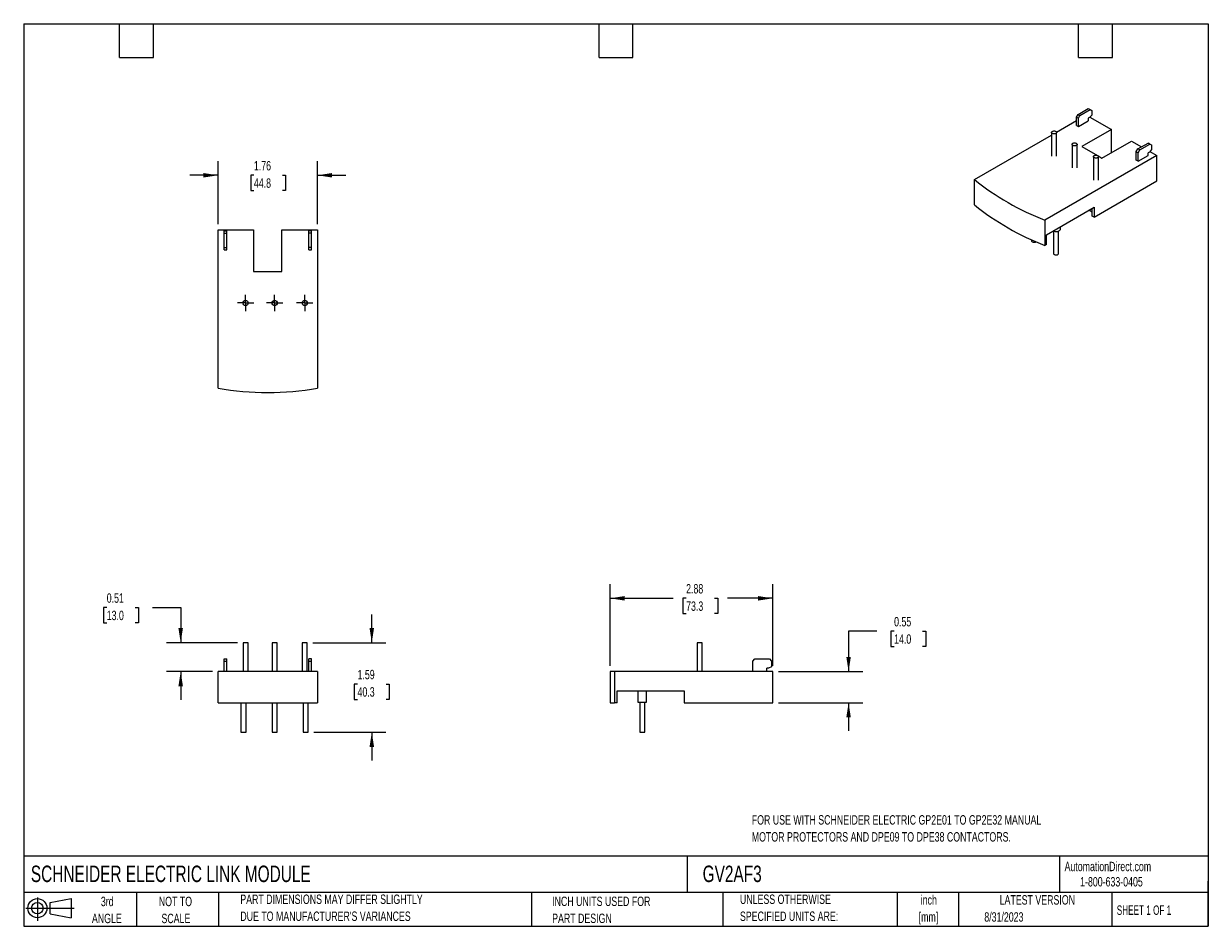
# Model space of a CAD drawing. Header units: inches. Extents: x 0.5 to 21.5, y 0.5 to 16.5.
import ezdxf

# ---------------------------------------------------------------- set-up
doc = ezdxf.new("R2010")
doc.units = ezdxf.units.IN
doc.header["$LTSCALE"] = 2
doc.header["$MEASUREMENT"] = 0
doc.linetypes.add('CENTERX2', pattern=[0.8, 0.5, -0.1, 0.1, -0.1])
doc.layers.add('CENTER', color=40, linetype='CENTERX2')
doc.layers.add('SLD-DEFPOINTS', color=7, linetype='Continuous')
doc.layers.add('DIMENSIONS', color=140, linetype='Continuous', lineweight=25)
doc.layers.add('TEXT', color=140, linetype='Continuous', lineweight=25)
doc.styles.add('SLDTEXTSTYLE0', font='TXT', dxfattribs={"width": 0.7})
doc.styles.add('SLDTEXTSTYLE1', font='TXT', dxfattribs={"width": 0.65})
doc.dimstyles.new('SLDDIMSTYLE0', dxfattribs={"dimtxt": 0.169922, "dimasz": 0.26, "dimexe": 0, "dimexo": 0.0625, "dimgap": 0.04248, "dimtad": 0, "dimtih": 1, "dimtoh": 1, "dimrnd": 1e-09, "dimzin": 12, "dimdsep": 46, "dimtxsty": 'SLDTEXTSTYLE0', "dimsah": 1, "dimcen": 0.09, "dimadec": 0, "dimazin": 3, "dimtfac": 1, "dimtmove": 0, "dimatfit": 0, "dimfxl": 0, "dimfrac": 2, "dimtolj": 1, "dimtzin": 12, "dimarcsym": 0})
doc.dimstyles.new('SLDDIMSTYLE1', dxfattribs={"dimtxt": 0.169922, "dimasz": 0.26, "dimexe": 0, "dimexo": 0.0625, "dimgap": 0.04248, "dimtad": 0, "dimtih": 1, "dimtoh": 1, "dimrnd": 1e-09, "dimdsep": 46, "dimtxsty": 'SLDTEXTSTYLE0', "dimsah": 1, "dimcen": 0.09, "dimadec": 0, "dimazin": 2, "dimtfac": 1, "dimtmove": 0, "dimatfit": 0, "dimfxl": 0, "dimfrac": 2, "dimtolj": 1, "dimtzin": 12, "dimarcsym": 0})
doc.dimstyles.new('SLDDIMSTYLE2', dxfattribs={"dimtxt": 0.169922, "dimasz": 0.26, "dimexe": 0, "dimexo": 0.0625, "dimgap": 0.04248, "dimtad": 0, "dimtih": 1, "dimtoh": 1, "dimrnd": 1e-09, "dimzin": 12, "dimdsep": 46, "dimtxsty": 'SLDTEXTSTYLE0', "dimsah": 1, "dimcen": 0.09, "dimadec": 0, "dimazin": 3, "dimtfac": 1, "dimtofl": 0, "dimtmove": 0, "dimatfit": 3, "dimfxl": 0, "dimfrac": 2, "dimtolj": 1, "dimtzin": 12, "dimarcsym": 0})

# ---------------------------------------------------------------- blocks, each defined once
blk = doc.blocks.new('Block11')
at = {"color": 7, "linetype": 'Continuous', "lineweight": 18}
for p, q in [((0, 0.227), (0.856, 0.227)), ((0.204, 0.418), (0.204, 0)), ((0.431, 0.328), (0.801, 0.396)), ((0.431, 0.126), (0.431, 0.328)), ((0.801, 0.396), (0.801, 0.058)), ((0.431, 0.126), (0.801, 0.058))]:
    blk.add_line(p, q, dxfattribs=at)
for radius in [0.169, 0.101]:
    blk.add_circle((0.204, 0.227), radius, dxfattribs=at)
blk = doc.blocks.new('Block12')
at = {"layer": 'SLD-DEFPOINTS'}
blk.add_blockref('Block11', (0, 0), dxfattribs=at)
blk = doc.blocks.new('SW_NOTE_0')
at = {"layer": 'TEXT', "color": 0, "char_height": 0.16667, "attachment_point": 1, "style": 'SLDTEXTSTYLE0'}
for s, insert in [('FOR USE WITH SCHNEIDER ELECTRIC GP2E01 TO GP2E32 MANUAL', (0, 0.215)), ('MOTOR PROTECTORS AND DPE09 TO DPE38 CONTACTORS.', (0, -0.086))]:
    blk.add_mtext(s, dxfattribs=dict(at, insert=insert))
blk = doc.blocks.new('SW_NOTE_0_1')
at = {"layer": 'TEXT', "color": 0, "char_height": 0.1667, "attachment_point": 2, "style": 'SLDTEXTSTYLE0'}
for s, insert in [('inch', (0.25, 0.215)), ('[mm]', (0.244, -0.086))]:
    blk.add_mtext(s, dxfattribs=dict(at, insert=insert))
blk = doc.blocks.new('SW_NOTE_0_2')
at = {"layer": 'TEXT', "color": 0, "char_height": 0.16667, "attachment_point": 1, "style": 'SLDTEXTSTYLE0'}
for s, insert in [('UNLESS OTHERWISE', (0, 0.215)), ('SPECIFIED UNITS ARE:', (0, -0.086))]:
    blk.add_mtext(s, dxfattribs=dict(at, insert=insert))
blk = doc.blocks.new('SW_NOTE_0_3')
at = {"layer": 'TEXT', "color": 0, "char_height": 0.16667, "attachment_point": 1, "style": 'SLDTEXTSTYLE0'}
for s, insert in [('PART DIMENSIONS MAY DIFFER SLIGHTLY', (0, 0.215)), ("DUE TO MANUFACTURER'S VARIANCES", (0, -0.086))]:
    blk.add_mtext(s, dxfattribs=dict(at, insert=insert))
blk = doc.blocks.new('SW_NOTE_0_4')
at = {"layer": 'TEXT', "color": 0, "char_height": 0.1667, "attachment_point": 2, "style": 'SLDTEXTSTYLE0'}
for s, insert in [('NOT TO', (0.414, 0.215)), ('SCALE', (0.422, -0.086))]:
    blk.add_mtext(s, dxfattribs=dict(at, insert=insert))
blk = doc.blocks.new('SW_NOTE_0_5')
at = {"layer": 'TEXT', "color": 0, "char_height": 0.1667, "attachment_point": 2, "style": 'SLDTEXTSTYLE0'}
for s, insert in [('3rd', (0.182, 0.215)), ('ANGLE', (0.175, -0.086))]:
    blk.add_mtext(s, dxfattribs=dict(at, insert=insert))
blk = doc.blocks.new('SW_NOTE_0_6')
at = {"layer": 'TEXT', "color": 0, "char_height": 0.16667, "attachment_point": 1, "style": 'SLDTEXTSTYLE0'}
for s, insert in [('INCH UNITS USED FOR', (0, 0.215)), ('PART DESIGN', (0, -0.086))]:
    blk.add_mtext(s, dxfattribs=dict(at, insert=insert))
blk = doc.blocks.new('_D')
at = {"layer": 'DIMENSIONS'}
for p, q in [((6.671, 5.527), (6.671, 6.027)), ((5.627, 5.527), (6.921, 5.527)), ((6.418, 4.793), (6.361, 4.793)), ((6.361, 4.793), (6.361, 4.523)), ((6.923, 4.793), (6.98, 4.793)), ((6.98, 4.793), (6.98, 4.523)), ((6.361, 4.523), (6.418, 4.523)), ((6.98, 4.523), (6.923, 4.523)), ((5.645, 3.94), (6.921, 3.94)), ((6.671, 3.94), (6.671, 3.44))]:
    blk.add_line(p, q, dxfattribs=at)
for points in [[(6.671, 5.527), (6.711, 5.787), (6.631, 5.787)], [(6.671, 3.94), (6.631, 3.68), (6.711, 3.68)]]:
    blk.add_solid(points, dxfattribs=at)
at = {"layer": 'DIMENSIONS', "char_height": 0.1667, "attachment_point": 1, "style": 'SLDTEXTSTYLE0'}
for s, insert in [('1.59', (6.418, 5.046)), ('40.3', (6.418, 4.738))]:
    blk.add_mtext(s, dxfattribs=dict(at, insert=insert))
blk = doc.blocks.new('_D_1')
at = {"layer": 'DIMENSIONS'}
for p, q in [((1.972, 6.15), (1.915, 6.15)), ((1.915, 6.15), (1.915, 5.88)), ((2.477, 6.15), (2.534, 6.15)), ((2.534, 6.15), (2.534, 5.88)), ((2.783, 6.15), (3.283, 6.15)), ((3.283, 6.15), (3.283, 5.527)), ((1.915, 5.88), (1.972, 5.88)), ((2.534, 5.88), (2.477, 5.88)), ((4.288, 5.527), (3.033, 5.527)), ((3.845, 5.015), (3.033, 5.015)), ((3.283, 5.015), (3.283, 4.515))]:
    blk.add_line(p, q, dxfattribs=at)
for points in [[(3.283, 5.527), (3.323, 5.787), (3.243, 5.787)], [(3.283, 5.015), (3.243, 4.755), (3.323, 4.755)]]:
    blk.add_solid(points, dxfattribs=at)
at = {"layer": 'DIMENSIONS', "char_height": 0.1667, "attachment_point": 1, "style": 'SLDTEXTSTYLE0'}
for s, insert in [('0.51', (1.972, 6.402)), ('13.0', (1.972, 6.094))]:
    blk.add_mtext(s, dxfattribs=dict(at, insert=insert))
blk = doc.blocks.new('_D_2')
at = {"layer": 'DIMENSIONS'}
for p, q in [((15.623, 5.73), (15.123, 5.73)), ((15.123, 5.73), (15.123, 5.015)), ((15.93, 5.73), (15.873, 5.73)), ((15.873, 5.73), (15.873, 5.46)), ((16.435, 5.73), (16.492, 5.73)), ((16.492, 5.73), (16.492, 5.46)), ((15.873, 5.46), (15.93, 5.46)), ((16.492, 5.46), (16.435, 5.46)), ((13.878, 5.015), (15.373, 5.015)), ((13.878, 4.464), (15.373, 4.464)), ((15.123, 4.464), (15.123, 3.964))]:
    blk.add_line(p, q, dxfattribs=at)
for points in [[(15.123, 5.015), (15.163, 5.275), (15.083, 5.275)], [(15.123, 4.464), (15.083, 4.204), (15.163, 4.204)]]:
    blk.add_solid(points, dxfattribs=at)
at = {"layer": 'DIMENSIONS', "char_height": 0.1667, "attachment_point": 1, "style": 'SLDTEXTSTYLE0'}
for s, insert in [('0.55', (15.93, 5.983)), ('14.0', (15.93, 5.675))]:
    blk.add_mtext(s, dxfattribs=dict(at, insert=insert))
blk = doc.blocks.new('_D_3')
at = {"layer": 'DIMENSIONS'}
for p, q in [((10.894, 5.115), (10.894, 6.564)), ((13.778, 5.115), (13.778, 6.564)), ((10.894, 6.314), (12.013, 6.314)), ((12.243, 6.314), (12.186, 6.314)), ((12.186, 6.314), (12.186, 6.044)), ((12.748, 6.314), (12.805, 6.314)), ((12.805, 6.314), (12.805, 6.044)), ((13.778, 6.314), (12.979, 6.314)), ((12.186, 6.044), (12.243, 6.044)), ((12.805, 6.044), (12.748, 6.044))]:
    blk.add_line(p, q, dxfattribs=at)
for points in [[(10.894, 6.314), (11.154, 6.274), (11.154, 6.354)], [(13.778, 6.314), (13.518, 6.354), (13.518, 6.274)]]:
    blk.add_solid(points, dxfattribs=at)
at = {"layer": 'DIMENSIONS', "char_height": 0.1667, "attachment_point": 1, "style": 'SLDTEXTSTYLE0'}
for s, insert in [('2.88', (12.243, 6.567)), ('73.3', (12.243, 6.259))]:
    blk.add_mtext(s, dxfattribs=dict(at, insert=insert))
blk = doc.blocks.new('_D_4')
at = {"layer": 'DIMENSIONS'}
for p, q in [((3.945, 12.946), (3.945, 14.063)), ((5.708, 12.946), (5.708, 14.063)), ((3.945, 13.813), (3.445, 13.813)), ((4.581, 13.813), (4.524, 13.813)), ((4.524, 13.813), (4.524, 13.543)), ((5.086, 13.813), (5.143, 13.813)), ((5.143, 13.813), (5.143, 13.543)), ((5.708, 13.813), (6.208, 13.813)), ((4.524, 13.543), (4.581, 13.543)), ((5.143, 13.543), (5.086, 13.543))]:
    blk.add_line(p, q, dxfattribs=at)
for points in [[(3.945, 13.813), (3.685, 13.853), (3.685, 13.773)], [(5.708, 13.813), (5.968, 13.773), (5.968, 13.853)]]:
    blk.add_solid(points, dxfattribs=at)
at = {"layer": 'DIMENSIONS', "char_height": 0.1667, "attachment_point": 1, "style": 'SLDTEXTSTYLE0'}
for s, insert in [('1.76', (4.581, 14.066)), ('44.8', (4.581, 13.758))]:
    blk.add_mtext(s, dxfattribs=dict(at, insert=insert))
blk = doc.blocks.new('SW_CENTERMARKSYMBOL_0')
at = {"layer": 'CENTER', "color": 0}
for p, q in [((-0.1, 0), (-0.145, 0)), ((0, 0), (-0.1, 0)), ((0, 0.1), (0, 0.145)), ((0, 0), (0, 0.1)), ((0, 0), (0, -0.1)), ((0, 0), (0.1, 0)), ((0.1, 0), (0.145, 0)), ((0, -0.1), (0, -0.145))]:
    blk.add_line(p, q, dxfattribs=at)
blk = doc.blocks.new('SW_CENTERMARKSYMBOL_1')
at = {"layer": 'CENTER', "color": 0}
for p, q in [((-0.1, 0), (-0.145, 0)), ((0, 0), (-0.1, 0)), ((0, 0.1), (0, 0.145)), ((0, 0), (0, 0.1)), ((0, 0), (0, -0.1)), ((0, 0), (0.1, 0)), ((0.1, 0), (0.145, 0)), ((0, -0.1), (0, -0.145))]:
    blk.add_line(p, q, dxfattribs=at)
blk = doc.blocks.new('SW_CENTERMARKSYMBOL_2')
at = {"layer": 'CENTER', "color": 0}
for p, q in [((-0.1, 0), (-0.145, 0)), ((0, 0), (-0.1, 0)), ((0, 0.1), (0, 0.145)), ((0, 0), (0, 0.1)), ((0, 0), (0, -0.1)), ((0, 0), (0.1, 0)), ((0.1, 0), (0.145, 0)), ((0, -0.1), (0, -0.145))]:
    blk.add_line(p, q, dxfattribs=at)

msp = doc.modelspace()

# ---------------------------------------------------------------- linework, layer by layer
for p, q in [((19.191, 14.893), (19.372, 14.998)), ((19.225, 14.874), (19.406, 14.978)), ((19.372, 14.998), (19.406, 14.978)), ((19.406, 14.978), (19.434, 14.962)), ((19.434, 14.962), (19.434, 14.88)), ((18.809, 14.578), (19.163, 14.782)), ((19.163, 14.845), (19.191, 14.893)), ((19.163, 14.845), (19.197, 14.826)), ((19.163, 14.694), (19.163, 14.845)), ((19.191, 14.893), (19.225, 14.874)), ((19.197, 14.826), (19.225, 14.874)), ((19.197, 14.675), (19.197, 14.826)), ((19.197, 14.675), (19.372, 14.776)), ((19.395, 14.837), (19.372, 14.824)), ((19.372, 14.824), (19.372, 14.776)), ((19.434, 14.88), (19.395, 14.837)), ((19.402, 14.845), (19.784, 14.625)), ((17.354, 13.738), (18.72, 14.526)), ((18.72, 14.572), (18.72, 14.154)), ((18.811, 14.154), (18.811, 14.572)), ((19.163, 14.694), (19.197, 14.675)), ((19.784, 14.625), (19.26, 14.323)), ((19.784, 14.215), (19.784, 14.625)), ((19.085, 14.361), (19.085, 13.943)), ((19.175, 13.943), (19.175, 14.361)), ((19.26, 14.323), (19.537, 14.163)), ((19.615, 14.118), (20.139, 14.42)), ((20.139, 14.42), (20.316, 14.318)), ((20.224, 14.233), (20.252, 14.281)), ((20.252, 14.281), (20.433, 14.385)), ((20.285, 14.262), (20.252, 14.281)), ((20.285, 14.262), (20.466, 14.366)), ((20.466, 14.366), (20.433, 14.385)), ((20.466, 14.366), (20.494, 14.35)), ((20.494, 14.35), (20.494, 14.268)), ((20.585, 14.163), (18.601, 13.018)), ((19.462, 14.144), (19.462, 13.726)), ((19.541, 14.161), (19.615, 14.118)), ((19.553, 13.726), (19.553, 14.144)), ((20.224, 14.233), (20.258, 14.213)), ((20.224, 14.082), (20.224, 14.233)), ((20.258, 14.062), (20.224, 14.082)), ((20.258, 14.213), (20.285, 14.262)), ((20.258, 14.062), (20.258, 14.213)), ((20.258, 14.062), (20.433, 14.164)), ((20.455, 14.225), (20.433, 14.212)), ((20.433, 14.164), (20.433, 14.212)), ((20.494, 14.268), (20.455, 14.225)), ((20.463, 14.233), (20.585, 14.163)), ((20.585, 13.713), (20.585, 14.163)), ((17.354, 13.288), (17.354, 13.738)), ((19.474, 13.071), (20.585, 13.713)), ((18.633, 12.76), (19.474, 13.245)), ((19.474, 13.245), (19.474, 13.071)), ((19.44, 13.158), (19.382, 13.192)), ((19.44, 13.091), (19.44, 13.226)), ((19.474, 13.071), (19.44, 13.091)), ((3.945, 10.041), (3.945, 12.846)), ((3.945, 12.846), (4.576, 12.846)), ((4.053, 12.827), (4.1, 12.827)), ((4.053, 12.787), (4.053, 12.827)), ((4.1, 12.787), (4.1, 12.827)), ((4.576, 12.846), (4.576, 12.106)), ((5.078, 12.106), (5.078, 12.846)), ((5.078, 12.846), (5.708, 12.846)), ((5.6, 12.827), (5.553, 12.827)), ((5.553, 12.787), (5.553, 12.827)), ((5.6, 12.787), (5.6, 12.827)), ((5.708, 12.846), (5.708, 10.041)), ((18.601, 13.018), (18.601, 12.568)), ((18.756, 12.824), (18.756, 12.426)), ((18.847, 12.426), (18.847, 12.824)), ((18.878, 12.86), (18.878, 12.901)), ((4.053, 12.787), (4.1, 12.787)), ((4.053, 12.531), (4.053, 12.787)), ((4.1, 12.531), (4.1, 12.787)), ((5.6, 12.787), (5.553, 12.787)), ((5.553, 12.531), (5.553, 12.787)), ((5.6, 12.531), (5.6, 12.787)), ((18.367, 12.668), (18.367, 12.651)), ((18.633, 12.586), (18.633, 12.76)), ((4.053, 12.531), (4.1, 12.531)), ((4.053, 12.492), (4.053, 12.531)), ((4.053, 12.492), (4.1, 12.492)), ((4.1, 12.492), (4.1, 12.531)), ((5.6, 12.531), (5.553, 12.531)), ((5.553, 12.492), (5.553, 12.531)), ((5.553, 12.492), (5.6, 12.492)), ((5.6, 12.492), (5.6, 12.531)), ((18.633, 12.586), (18.601, 12.568)), ((4.576, 12.106), (5.078, 12.106)), ((4.388, 5.527), (4.388, 5.015)), ((4.478, 5.527), (4.388, 5.527)), ((4.478, 5.015), (4.478, 5.527)), ((4.903, 5.527), (4.903, 5.015)), ((4.994, 5.527), (4.903, 5.527)), ((4.994, 5.015), (4.994, 5.527)), ((5.437, 5.527), (5.437, 5.015)), ((5.527, 5.527), (5.437, 5.527)), ((5.527, 5.015), (5.527, 5.527)), ((12.436, 5.527), (12.436, 5.015)), ((12.481, 5.527), (12.436, 5.527)), ((12.526, 5.527), (12.481, 5.527)), ((12.526, 5.015), (12.526, 5.527)), ((4.053, 5.239), (4.1, 5.239)), ((4.053, 5.2), (4.053, 5.239)), ((4.053, 5.2), (4.1, 5.2)), ((4.053, 5.015), (4.053, 5.2)), ((4.1, 5.2), (4.1, 5.239)), ((4.1, 5.015), (4.1, 5.2)), ((5.6, 5.239), (5.553, 5.239)), ((5.553, 5.2), (5.553, 5.239)), ((5.553, 5.2), (5.6, 5.2)), ((5.553, 5.015), (5.553, 5.2)), ((5.6, 5.2), (5.6, 5.239)), ((5.6, 5.015), (5.6, 5.2)), ((13.424, 5.2), (13.463, 5.239)), ((13.424, 5.015), (13.424, 5.2)), ((13.463, 5.239), (13.719, 5.239)), ((13.703, 5.074), (13.672, 5.074)), ((13.672, 5.015), (13.672, 5.074)), ((13.759, 5.099), (13.703, 5.074)), ((13.719, 5.239), (13.759, 5.2)), ((13.759, 5.2), (13.759, 5.099)), ((3.945, 4.464), (3.945, 5.015)), ((5.708, 5.015), (3.945, 5.015)), ((5.708, 5.015), (5.708, 4.464)), ((10.894, 5.015), (10.894, 4.464)), ((10.973, 5.015), (10.894, 5.015)), ((10.973, 5.015), (10.973, 4.464)), ((13.778, 5.015), (10.973, 5.015)), ((13.778, 4.464), (13.778, 5.015)), ((11.018, 4.676), (12.207, 4.676)), ((11.018, 4.464), (11.018, 4.676)), ((11.389, 4.676), (11.389, 4.471)), ((11.542, 4.471), (11.542, 4.676)), ((12.207, 4.676), (12.207, 4.464)), ((3.945, 4.464), (5.708, 4.464)), ((4.352, 4.464), (4.352, 3.94)), ((4.443, 3.94), (4.443, 4.464)), ((4.903, 4.464), (4.903, 3.94)), ((4.994, 3.94), (4.994, 4.464)), ((5.455, 4.464), (5.455, 3.94)), ((5.545, 3.94), (5.545, 4.464)), ((10.894, 4.464), (10.973, 4.464)), ((11.018, 4.464), (10.973, 4.464)), ((11.389, 4.471), (11.542, 4.471)), ((11.42, 4.471), (11.42, 3.94)), ((11.511, 3.94), (11.511, 4.471)), ((12.207, 4.464), (13.778, 4.464)), ((4.352, 3.94), (4.443, 3.94)), ((4.903, 3.94), (4.994, 3.94)), ((5.455, 3.94), (5.545, 3.94)), ((11.42, 3.94), (11.511, 3.94))]:
    msp.add_line(p, q)
at = {"flags": 128}
for points in [[(18.797, 14.553), (18.789, 14.549), (18.779, 14.547), (18.768, 14.546), (18.757, 14.546), (18.747, 14.548), (18.737, 14.551), (18.73, 14.556), (18.724, 14.561), (18.721, 14.567), (18.72, 14.573), (18.722, 14.58), (18.727, 14.585), (18.733, 14.59), (18.742, 14.594), (18.752, 14.597), (18.763, 14.598), (18.774, 14.598), (18.784, 14.596), (18.793, 14.592), (18.801, 14.588), (18.807, 14.583), (18.81, 14.577), (18.811, 14.57), (18.809, 14.564), (18.804, 14.558), (18.797, 14.553)], [(19.162, 14.343), (19.153, 14.339), (19.144, 14.336), (19.133, 14.335), (19.122, 14.336), (19.111, 14.337), (19.102, 14.341), (19.094, 14.345), (19.089, 14.351), (19.086, 14.357), (19.085, 14.363), (19.087, 14.369), (19.091, 14.375), (19.098, 14.38), (19.107, 14.384), (19.117, 14.386), (19.127, 14.387), (19.138, 14.387), (19.149, 14.385), (19.158, 14.382), (19.166, 14.377), (19.171, 14.372), (19.175, 14.366), (19.175, 14.36), (19.173, 14.354), (19.169, 14.348), (19.162, 14.343)], [(19.539, 14.125), (19.531, 14.121), (19.521, 14.119), (19.51, 14.117), (19.499, 14.118), (19.489, 14.12), (19.479, 14.123), (19.472, 14.127), (19.466, 14.133), (19.463, 14.139), (19.462, 14.145), (19.464, 14.151), (19.469, 14.157), (19.475, 14.162), (19.484, 14.166), (19.494, 14.168), (19.505, 14.17), (19.515, 14.169), (19.526, 14.167), (19.535, 14.164), (19.543, 14.16), (19.549, 14.154), (19.552, 14.148), (19.552, 14.142), (19.551, 14.136), (19.546, 14.13), (19.539, 14.125)], [(18.75, 12.827), (18.758, 12.824), (18.771, 12.82), (18.784, 12.817), (18.798, 12.816), (18.812, 12.816), (18.826, 12.818), (18.839, 12.821), (18.851, 12.826), (18.861, 12.832), (18.869, 12.839), (18.874, 12.846), (18.878, 12.854), (18.878, 12.86)], [(18.367, 12.651), (18.367, 12.646), (18.371, 12.64), (18.376, 12.635), (18.384, 12.631), (18.393, 12.627), (18.404, 12.625), (18.415, 12.625), (18.425, 12.626), (18.435, 12.629), (18.444, 12.633), (18.445, 12.633)], [(18.756, 12.426), (18.757, 12.421), (18.76, 12.415), (18.766, 12.41), (18.774, 12.406), (18.783, 12.402), (18.793, 12.4), (18.804, 12.4), (18.815, 12.401), (18.825, 12.404), (18.834, 12.408), (18.84, 12.413), (18.845, 12.418), (18.847, 12.425), (18.847, 12.426)]]:
    msp.add_lwpolyline(points, dxfattribs=at)
for centre in [(4.433, 11.549), (4.949, 11.549), (5.482, 11.549)]:
    msp.add_circle(centre, 0.0453)
for centre, radius, start, end in [((20.273, 17.354), 4.647, 231.0899, 248.9155), ((20.301, 16.952), 4.702, 231.1948, 248.8106), ((4.827, 14.94), 4.978, 259.7957, 280.2043)]:
    msp.add_arc(centre, radius, start, end)
at = {"layer": 'TEXT'}
for p, q in [((0.5, 16.5), (21.5, 16.5)), ((0.5, 16.5), (0.5, 0.5)), ((2.2, 15.9), (2.2, 16.5)), ((2.8, 15.9), (2.8, 16.5)), ((10.7, 15.9), (10.7, 16.5)), ((11.3, 15.9), (11.3, 16.5)), ((19.2, 15.9), (19.2, 16.5)), ((19.8, 15.9), (19.8, 16.5)), ((21.5, 16.5), (21.5, 0.5)), ((2.2, 15.9), (2.8, 15.9)), ((10.7, 15.9), (11.3, 15.9)), ((19.2, 15.9), (19.8, 15.9)), ((21.5, 1.742), (0.5, 1.742)), ((12.264, 1.742), (12.264, 1.1)), ((18.864, 1.742), (18.864, 1.1)), ((21.5, 0.5), (21.5, 1.3)), ((21.5, 1.1), (0.5, 1.1)), ((2.5, 1.1), (2.5, 0.5)), ((3.954, 1.1), (3.954, 0.5)), ((9.5, 1.1), (9.5, 0.5)), ((12.896, 1.1), (12.896, 0.5)), ((15.986, 1.1), (15.986, 0.5)), ((17.072, 1.1), (17.072, 0.5)), ((19.791, 1.1), (19.791, 0.5)), ((0.5, 0.5), (21.5, 0.5))]:
    msp.add_line(p, q, dxfattribs=at)

# ---------------------------------------------------------------- block references
at = {"layer": 'CENTER'}
for name, p in [('SW_CENTERMARKSYMBOL_1', (4.433, 11.549)), ('SW_CENTERMARKSYMBOL_0', (4.949, 11.549)), ('SW_CENTERMARKSYMBOL_2', (5.482, 11.549))]:
    msp.add_blockref(name, p, dxfattribs=at)
at = {"layer": 'SLD-DEFPOINTS'}
msp.add_blockref('Block12', (0.538, 0.595), dxfattribs=at)
at = {"layer": 'TEXT'}
for name, p in [('SW_NOTE_0', (13.407, 2.255)), ('SW_NOTE_0_3', (4.34, 0.848)), ('SW_NOTE_0_2', (13.197, 0.848)), ('SW_NOTE_0_1', (16.295, 0.837)), ('SW_NOTE_0_5', (1.799, 0.809)), ('SW_NOTE_0_4', (2.776, 0.809)), ('SW_NOTE_0_6', (9.868, 0.811))]:
    msp.add_blockref(name, p, dxfattribs=at)

# ---------------------------------------------------------------- texts
for s, insert, char_height, attachment_point, style in [('SCHNEIDER ELECTRIC LINK MODULE', (0.627, 1.576), 0.29167, 1, 'SLDTEXTSTYLE0'), ('GV2AF3', (12.536, 1.576), 0.2917, 1, 'SLDTEXTSTYLE0'), ('AutomationDirect.com', (18.952, 1.644), 0.16667, 1, 'SLDTEXTSTYLE0'), ('1-800-633-0405', (19.228, 1.373), 0.16667, 1, 'SLDTEXTSTYLE0'), ('LATEST VERSION', (18.469, 1.052), 0.16667, 2, 'SLDTEXTSTYLE0'), ('SHEET 1 OF 1', (19.877, 0.87), 0.16667, 1, 'SLDTEXTSTYLE1'), ('8/31/2023', (17.529, 0.749), 0.1667, 1, 'SLDTEXTSTYLE0')]:
    msp.add_mtext(s, dxfattribs=dict(at, insert=insert, char_height=char_height, attachment_point=attachment_point, style=style))

# ---------------------------------------------------------------- dimensions: what is measured, and where the dimension line sits
at = {"layer": 'DIMENSIONS'}
for base, p1, p2, dimstyle, picture, middle in [((3.945, 13.813), (5.708, 12.846), (3.945, 12.846), 'SLDDIMSTYLE0', '_D_4', (4.833, 13.813)), ((10.894, 6.314), (13.778, 5.015), (10.894, 5.015), 'SLDDIMSTYLE2', '_D_3', (12.496, 6.314))]:
    dim = msp.add_linear_dim(base=base, p1=p1, p2=p2, dimstyle=dimstyle, dxfattribs=at)
    dim.commit()
    dim.dimension.update_dxf_attribs({"geometry": picture, "text_midpoint": middle, "dimtype": 160})
for base, p1, p2, dimstyle, picture, middle in [((3.283, 5.015), (4.388, 5.527), (3.945, 5.015), 'SLDDIMSTYLE1', '_D_1', (3.283, 6.15)), ((6.671, 3.94), (5.527, 5.527), (5.545, 3.94), 'SLDDIMSTYLE0', '_D', (6.671, 4.793)), ((15.123, 4.464), (13.778, 5.015), (13.778, 4.464), 'SLDDIMSTYLE1', '_D_2', (15.123, 5.73))]:
    dim = msp.add_linear_dim(base=base, p1=p1, p2=p2, angle=90, dimstyle=dimstyle, dxfattribs=at)
    dim.commit()
    dim.dimension.update_dxf_attribs({"geometry": picture, "text_midpoint": middle, "dimtype": 160})

doc.saveas('drawing.dxf')
